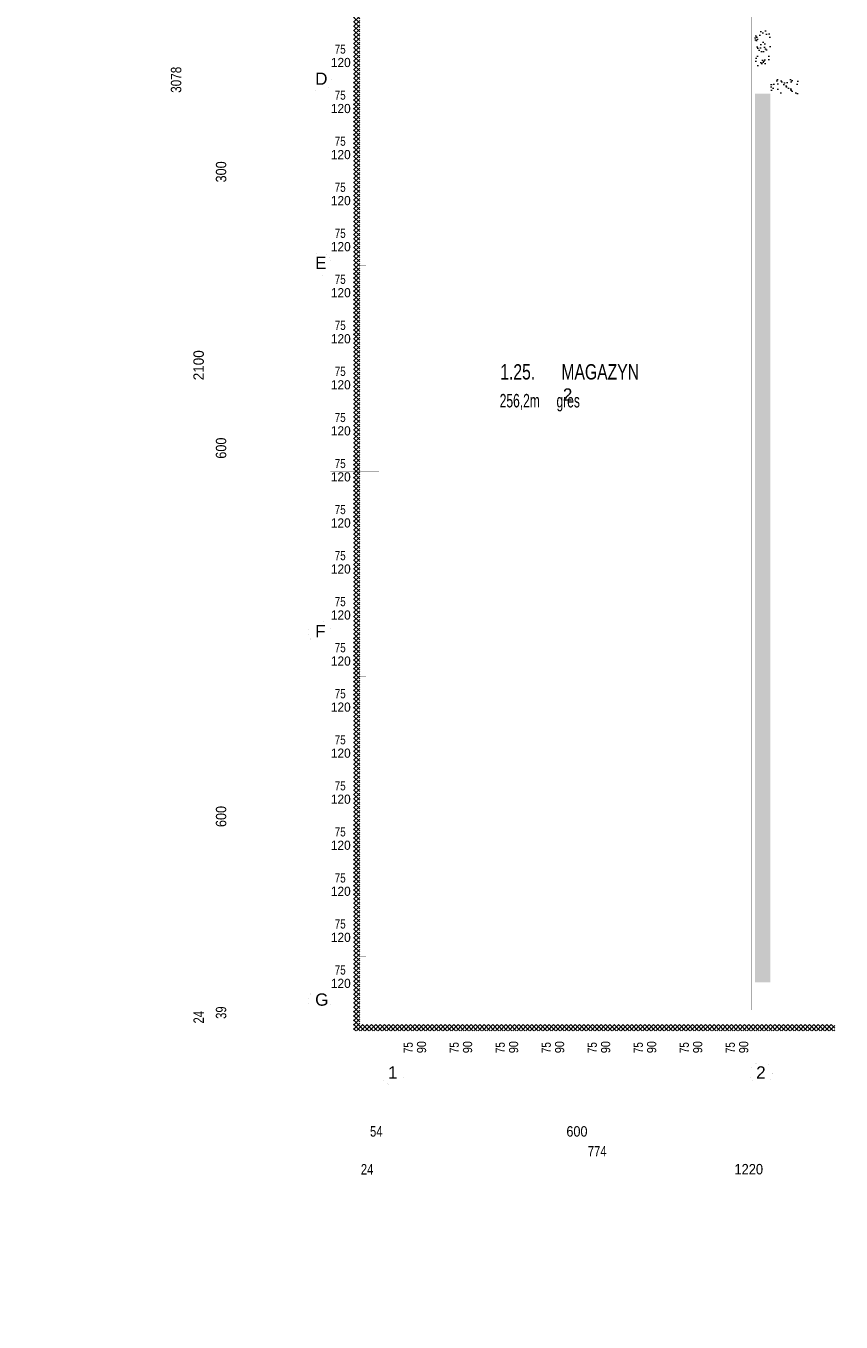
# Paper-space layout 'Layout1' of a CAD drawing. Header units: inches. Extents: x 7368 to 30263, y 5719 to 13940.
# Tile 1 of 44: x 7368 to 8696, y 9769 to 11881. Entities that reach past the tile are written whole.
import ezdxf
from ezdxf.enums import TextEntityAlignment as Align

# ---------------------------------------------------------------- set-up
doc = ezdxf.new("R2010")
doc.units = ezdxf.units.IN
doc.header["$LTSCALE"] = 2
doc.header["$MEASUREMENT"] = 0
for name, pattern in [('ACAD_ISO04W100', [30, 24, -3, 0, -3]), ('ACAD_ISO07W100', [3, 0, -3]), ('DASHED', [0.75, 0.5, -0.25]), ('DASHEDX2', [1.5, 1, -0.5]), ('HIDDEN', [9.525, 6.35, -3.175]), ('OS', [60, 30, -15, 0, -15]), ('PRZERYW', [60, 30, -30])]:
    doc.linetypes.add(name, pattern=pattern)
doc.layers.get('DEFPOINTS').update_dxf_attribs({"linetype": 'CONTINUOUS', "lineweight": 15})
for name, color, linetype, lineweight in [('A CIENKA', 7, 'CONTINUOUS', 13), ('A KRESKOWANIA', 7, 'CONTINUOUS', 5), ('A MURY ISTN', 7, 'CONTINUOUS', 15), ('A OPISY', 7, 'CONTINUOUS', 15), ('A OSIE', 7, 'ACAD_ISO04W100', 13), ('A PRZERYWANIA', 7, 'HIDDEN', 15), ('A WYMIARY', 7, 'CONTINUOUS', 9), ('ECIANA_PROJEKT', 7, 'CONTINUOUS', 15), ('WYBURZENIA', 7, 'CONTINUOUS', 9)]:
    doc.layers.add(name, color=color, linetype=linetype, lineweight=lineweight)
doc.styles.get("Standard").update_dxf_attribs({"font": 'arial.ttf'})
pattern_1 = [(37.5, (117, 107), (-0.503947, 15.41459), [0, -12.16, 0, -13.6, 0, -13]), (7.5, (117, 107), (14.158214, 22.577169), [0, -6.56, 0, -10.96, 0, -4.2]), (-32.5, (110.042, 100.042), (24.913135, 0.045272), [0, -4, 0, -14.4, 0, -18.8]), (-42.5, (110.042, 100.042), (24.049013, 7.021405), [0, -2, 0, -9.44, 0, -10.8])]
pattern_2 = [(45, (117, 107), (-3.5355339, 3.5355339), []), (135, (117, 107), (-3.5355339, -3.5355339), [])]

psp = doc.layouts.get("Layout1")

# ---------------------------------------------------------------- hatches: boundary and pattern name
at = {"layer": 'A KRESKOWANIA', "linetype": 'Continuous'}
h = psp.add_hatch(dxfattribs=at)
h.set_pattern_fill('AR-SAND_S0_1', color=254, scale=8, style=0)
h.set_pattern_definition(pattern_1)
h.paths.add_polyline_path([(8580.6, 11873.1), (8555.6, 11873.1), (8555.6, 11815.5), (8580.6, 11815.5)], flags=0)
h = psp.add_hatch(dxfattribs=at)
h.set_pattern_fill('AR-SAND_S0_1', color=254, scale=8, style=0)
h.set_pattern_definition(pattern_1)
h.paths.add_polyline_path([(8626.6, 11795.5), (8580.6, 11795.5), (8580.6, 11770.5), (8626.6, 11770.5)], flags=0)
h = psp.add_hatch(dxfattribs=at)
h.set_pattern_fill('AR-SAND_S0_1', color=254, scale=8, style=0)
h.set_pattern_definition(pattern_1)
h.paths.add_polyline_path([(8580.6, 11770.5), (8555.6, 11770.5), (8555.6, 10323), (8580.6, 10323)], flags=0)
at = {"layer": 'A OPISY', "linetype": 'Continuous'}
h = psp.add_hatch(dxfattribs=at)
h.set_pattern_fill('ANSI37_S0_4', color=2, scale=40, style=0)
h.set_pattern_definition(pattern_2)
h.paths.add_polyline_path([(7911.6, 13332), (8595.6, 13332), (8615.6, 13332), (8615.6, 13342), (7901.6, 13342), (7901.6, 11793), (7911.6, 11793), (7911.6, 12453)], flags=0)
h = psp.add_hatch(dxfattribs=at)
h.set_pattern_fill('ANSI37_S0_4', color=2, scale=40, style=0)
h.set_pattern_definition(pattern_2)
h.paths.add_polyline_path([(7911.6, 11493), (7911.6, 11793), (7901.6, 11793), (7901.6, 10244), (8685.6, 10244), (8685.6, 10254), (7911.6, 10254)], flags=0)

# ---------------------------------------------------------------- linework, layer by layer
at = {"layer": 'A CIENKA', "color": 7, "linetype": 'Continuous', "const_width": 0.018}
for points in [[(7865.6, 11793, 1), (7828.2, 11793, 1)], [(7865.6, 11493, 1), (7828.2, 11493, 1)], [(7865.6, 10893, 1), (7828.2, 10893, 1)], [(7865.6, 10293, 1), (7828.2, 10293, 1)], [(7984.3, 10174.3, 1), (7946.9, 10174.3, 1)], [(8584.3, 10174.3, 1), (8546.9, 10174.3, 1)]]:
    psp.add_lwpolyline(points, format="xyb", close=True, dxfattribs=at)
for points in [[(8128.2, 11336.6), (8547.9, 11336.6)], [(8128.2, 11246.4), (8128.2, 11336.6)], [(8128.2, 11336.6), (8261.2, 11336.6)], [(8128.2, 11291.5), (8128.2, 11336.6)], [(8261.2, 11336.6), (8261.2, 11291.5)], [(8261.2, 11336.6), (8261.2, 11246.4)], [(8547.9, 11336.6), (8547.9, 11246.4)], [(8128.2, 11291.5), (8547.9, 11291.5)], [(8261.2, 11291.5), (8128.2, 11291.5)], [(8547.9, 11246.4), (8128.2, 11246.4)], [(8685.6, 10244), (8925.6, 10243.8)]]:
    psp.add_lwpolyline(points, dxfattribs=at)
at = {"layer": 'A KRESKOWANIA', "color": 254, "linetype": 'Continuous', "const_width": 0.018}
for points in [[(7942.8, 11830.5), (7863.8, 11830.5)], [(7942.8, 11755.5), (7863.8, 11755.5)], [(7942.8, 11680.5), (7863.8, 11680.5)], [(7942.8, 11605.5), (7863.8, 11605.5)], [(7942.8, 11530.5), (7863.8, 11530.5)], [(7942.8, 11455.5), (7863.8, 11455.5)], [(7942.8, 11380.5), (7863.8, 11380.5)], [(7942.8, 11305.5), (7863.8, 11305.5)], [(7942.8, 11230.5), (7863.8, 11230.5)], [(7942.8, 11155.5), (7863.8, 11155.5)], [(7942.8, 11080.5), (7863.8, 11080.5)], [(7942.8, 11005.5), (7863.8, 11005.5)], [(7942.8, 10930.5), (7863.8, 10930.5)], [(7942.8, 10855.5), (7863.8, 10855.5)], [(7942.8, 10780.5), (7863.8, 10780.5)], [(7942.8, 10705.5), (7863.8, 10705.5)], [(7942.8, 10630.5), (7863.8, 10630.5)], [(7942.8, 10555.5), (7863.8, 10555.5)], [(7942.8, 10480.5), (7863.8, 10480.5)], [(7942.8, 10405.5), (7863.8, 10405.5)], [(7942.8, 10330.5), (7863.8, 10330.5)], [(8003.1, 10281.1), (8003.1, 10202.1)], [(8078.1, 10281.1), (8078.1, 10202.1)], [(8153.1, 10281.1), (8153.1, 10202.1)], [(8228.1, 10281.1), (8228.1, 10202.1)], [(8303.1, 10281.1), (8303.1, 10202.1)], [(8378.1, 10281.1), (8378.1, 10202.1)], [(8453.1, 10281.1), (8453.1, 10202.1)], [(8528.1, 10281.1), (8528.1, 10202.1)]]:
    psp.add_lwpolyline(points, dxfattribs=at)
at = {"layer": 'A MURY ISTN', "color": 4, "linetype": 'Continuous', "const_width": 0.018}
for points in [[(7911.6, 11493), (7911.6, 12453)], [(7935.6, 11313), (7935.6, 12378)], [(7980.6, 11815.5), (7950.6, 11815.5)], [(7950.6, 11815.5), (7950.6, 11770.5)], [(7980.6, 11770.5), (7980.6, 11815.5)], [(8580.6, 11815.5), (8550.6, 11815.5)], [(8550.6, 11815.5), (8550.6, 11770.5)], [(8580.6, 11770.5), (8580.6, 11815.5)], [(7950.6, 11770.5), (7980.6, 11770.5)], [(8550.6, 11770.5), (8580.6, 11770.5)], [(7935.6, 11508), (7935.6, 11478)], [(7980.6, 11508), (7935.6, 11508)], [(7980.6, 11478), (7980.6, 11508)], [(7911.6, 10254), (7911.6, 11493)], [(7935.6, 11478), (7980.6, 11478)], [(7935.6, 10278), (7935.6, 11313)], [(7935.6, 10908), (7935.6, 10878)], [(7980.6, 10908), (7935.6, 10908)], [(7980.6, 10878), (7980.6, 10908)], [(7935.6, 10878), (7980.6, 10878)], [(7980.6, 10323), (7950.6, 10323)], [(7950.6, 10323), (7950.6, 10278)], [(7980.6, 10278), (7980.6, 10323)], [(8580.6, 10323), (8550.6, 10323)], [(8550.6, 10323), (8550.6, 10278)], [(8580.6, 10278), (8580.6, 10323)], [(7935.6, 10278), (8685.6, 10278)], [(7950.6, 10278), (7980.6, 10278)], [(8550.6, 10278), (8580.6, 10278)], [(8685.6, 10254), (8685.6, 10278)], [(7911.6, 10254), (8685.6, 10254)]]:
    psp.add_lwpolyline(points, dxfattribs=at)
at = {"layer": 'A OSIE', "color": 1, "linetype": 'OS', "const_width": 0.018}
for points in [[(7965.6, 10193), (7965.6, 13393)], [(8565.6, 10193), (8565.6, 13393)], [(7865.6, 11793), (13525.6, 11793)], [(7865.6, 11493), (13525.6, 11493)], [(7865.6, 10893), (13525.6, 10893)], [(7865.6, 10293), (13525.6, 10293)]]:
    psp.add_lwpolyline(points, dxfattribs=at)
at = {"layer": 'A PRZERYWANIA', "color": 3, "linetype": 'PRZERYW', "const_width": 0.018}
for points in [[(7950.6, 10323), (7950.6, 13263)], [(7980.6, 10323), (7980.6, 13263)], [(8550.6, 10323), (8550.6, 13263)], [(8580.6, 10323), (8580.6, 13263)]]:
    psp.add_lwpolyline(points, dxfattribs=at)
at = {"layer": 'A PRZERYWANIA', "color": 3, "linetype": 'DASHED', "const_width": 0.018}
for points in [[(7911.6, 11945.5), (7911.6, 11865.5)], [(7916.6, 11870.5), (7916.6, 11940.5)], [(7921.6, 11865.5), (7921.6, 11945.5)], [(7921.6, 11870.5), (7911.6, 11870.5)], [(7911.6, 11870.5), (7911.6, 11790.5)], [(7921.6, 11870.5), (7911.6, 11870.5)], [(7911.6, 11870.5), (7911.6, 11865.5)], [(7911.6, 11865.5), (7911.6, 11870.5)], [(7911.6, 11870.5), (7921.6, 11870.5)], [(7911.6, 11865.5), (7921.6, 11865.5)], [(7911.6, 11865.5), (7921.6, 11865.5)], [(7921.6, 11865.5), (7911.6, 11865.5)], [(7916.6, 11795.5), (7916.6, 11865.5)], [(7921.6, 11790.5), (7921.6, 11870.5)], [(7921.6, 11865.5), (7921.6, 11870.5)], [(7921.6, 11870.5), (7921.6, 11865.5)], [(7921.6, 11795.5), (7911.6, 11795.5)], [(7911.6, 11795.5), (7911.6, 11790.5)], [(7921.6, 11795.5), (7911.6, 11795.5)], [(7911.6, 11795.5), (7911.6, 11715.5)], [(7911.6, 11790.5), (7911.6, 11795.5)], [(7911.6, 11795.5), (7921.6, 11795.5)], [(7911.6, 11790.5), (7921.6, 11790.5)], [(7911.6, 11790.5), (7921.6, 11790.5)], [(7921.6, 11790.5), (7911.6, 11790.5)], [(7916.6, 11720.5), (7916.6, 11790.5)], [(7921.6, 11790.5), (7921.6, 11795.5)], [(7921.6, 11715.5), (7921.6, 11795.5)], [(7921.6, 11795.5), (7921.6, 11790.5)], [(7921.6, 11720.5), (7911.6, 11720.5)], [(7911.6, 11720.5), (7911.6, 11715.5)], [(7921.6, 11720.5), (7911.6, 11720.5)], [(7911.6, 11720.5), (7911.6, 11640.5)], [(7911.6, 11715.5), (7911.6, 11720.5)], [(7911.6, 11720.5), (7921.6, 11720.5)], [(7921.6, 11715.5), (7921.6, 11720.5)], [(7921.6, 11640.5), (7921.6, 11720.5)], [(7921.6, 11720.5), (7921.6, 11715.5)], [(7911.6, 11715.5), (7921.6, 11715.5)], [(7911.6, 11715.5), (7921.6, 11715.5)], [(7921.6, 11715.5), (7911.6, 11715.5)], [(7916.6, 11645.5), (7916.6, 11715.5)], [(7921.6, 11645.5), (7911.6, 11645.5)], [(7911.6, 11645.5), (7911.6, 11565.5)], [(7921.6, 11645.5), (7911.6, 11645.5)], [(7911.6, 11645.5), (7911.6, 11640.5)], [(7911.6, 11640.5), (7911.6, 11645.5)], [(7911.6, 11645.5), (7921.6, 11645.5)], [(7911.6, 11640.5), (7921.6, 11640.5)], [(7911.6, 11640.5), (7921.6, 11640.5)], [(7921.6, 11640.5), (7911.6, 11640.5)], [(7916.6, 11570.5), (7916.6, 11640.5)], [(7921.6, 11565.5), (7921.6, 11645.5)], [(7921.6, 11640.5), (7921.6, 11645.5)], [(7921.6, 11645.5), (7921.6, 11640.5)], [(7921.6, 11570.5), (7911.6, 11570.5)], [(7911.6, 11570.5), (7911.6, 11490.5)], [(7921.6, 11570.5), (7911.6, 11570.5)], [(7911.6, 11570.5), (7911.6, 11565.5)], [(7911.6, 11565.5), (7911.6, 11570.5)], [(7911.6, 11570.5), (7921.6, 11570.5)], [(7921.6, 11490.5), (7921.6, 11570.5)], [(7921.6, 11565.5), (7921.6, 11570.5)], [(7921.6, 11570.5), (7921.6, 11565.5)], [(7911.6, 11565.5), (7921.6, 11565.5)], [(7911.6, 11565.5), (7921.6, 11565.5)], [(7921.6, 11565.5), (7911.6, 11565.5)], [(7916.6, 11495.5), (7916.6, 11565.5)], [(7921.6, 11495.5), (7911.6, 11495.5)], [(7911.6, 11495.5), (7911.6, 11415.5)], [(7911.6, 11490.5), (7911.6, 11495.5)], [(7911.6, 11495.5), (7921.6, 11495.5)], [(7921.6, 11495.5), (7911.6, 11495.5)], [(7911.6, 11495.5), (7911.6, 11490.5)], [(7921.6, 11490.5), (7911.6, 11490.5)], [(7911.6, 11490.5), (7921.6, 11490.5)], [(7911.6, 11490.5), (7921.6, 11490.5)], [(7916.6, 11420.5), (7916.6, 11490.5)], [(7921.6, 11415.5), (7921.6, 11495.5)], [(7921.6, 11495.5), (7921.6, 11490.5)], [(7921.6, 11490.5), (7921.6, 11495.5)], [(7921.6, 11420.5), (7911.6, 11420.5)], [(7911.6, 11420.5), (7911.6, 11340.5)], [(7921.6, 11420.5), (7911.6, 11420.5)], [(7911.6, 11420.5), (7911.6, 11415.5)], [(7911.6, 11415.5), (7911.6, 11420.5)], [(7911.6, 11420.5), (7921.6, 11420.5)], [(7911.6, 11415.5), (7921.6, 11415.5)], [(7911.6, 11415.5), (7921.6, 11415.5)], [(7921.6, 11415.5), (7911.6, 11415.5)], [(7916.6, 11345.5), (7916.6, 11415.5)], [(7921.6, 11340.5), (7921.6, 11420.5)], [(7921.6, 11415.5), (7921.6, 11420.5)], [(7921.6, 11420.5), (7921.6, 11415.5)], [(7921.6, 11345.5), (7911.6, 11345.5)], [(7911.6, 11345.5), (7911.6, 11340.5)], [(7921.6, 11345.5), (7911.6, 11345.5)], [(7911.6, 11345.5), (7911.6, 11265.5)], [(7911.6, 11340.5), (7911.6, 11345.5)], [(7911.6, 11345.5), (7921.6, 11345.5)], [(7911.6, 11340.5), (7921.6, 11340.5)], [(7911.6, 11340.5), (7921.6, 11340.5)], [(7921.6, 11340.5), (7911.6, 11340.5)], [(7916.6, 11270.5), (7916.6, 11340.5)], [(7921.6, 11340.5), (7921.6, 11345.5)], [(7921.6, 11265.5), (7921.6, 11345.5)], [(7921.6, 11345.5), (7921.6, 11340.5)], [(7921.6, 11270.5), (7911.6, 11270.5)], [(7911.6, 11270.5), (7911.6, 11190.5)], [(7921.6, 11270.5), (7911.6, 11270.5)], [(7911.6, 11270.5), (7911.6, 11265.5)], [(7911.6, 11265.5), (7911.6, 11270.5)], [(7911.6, 11270.5), (7921.6, 11270.5)], [(7911.6, 11265.5), (7921.6, 11265.5)], [(7911.6, 11265.5), (7921.6, 11265.5)], [(7921.6, 11265.5), (7911.6, 11265.5)], [(7916.6, 11195.5), (7916.6, 11265.5)], [(7921.6, 11190.5), (7921.6, 11270.5)], [(7921.6, 11265.5), (7921.6, 11270.5)], [(7921.6, 11270.5), (7921.6, 11265.5)], [(7921.6, 11195.5), (7911.6, 11195.5)], [(7911.6, 11195.5), (7911.6, 11190.5)], [(7921.6, 11195.5), (7911.6, 11195.5)], [(7911.6, 11195.5), (7911.6, 11115.5)], [(7911.6, 11190.5), (7911.6, 11195.5)], [(7911.6, 11195.5), (7921.6, 11195.5)], [(7911.6, 11190.5), (7921.6, 11190.5)], [(7911.6, 11190.5), (7921.6, 11190.5)], [(7921.6, 11190.5), (7911.6, 11190.5)], [(7916.6, 11120.5), (7916.6, 11190.5)], [(7921.6, 11190.5), (7921.6, 11195.5)], [(7921.6, 11115.5), (7921.6, 11195.5)], [(7921.6, 11195.5), (7921.6, 11190.5)], [(7921.6, 11120.5), (7911.6, 11120.5)], [(7911.6, 11120.5), (7911.6, 11115.5)], [(7921.6, 11120.5), (7911.6, 11120.5)], [(7911.6, 11120.5), (7911.6, 11040.5)], [(7911.6, 11115.5), (7911.6, 11120.5)], [(7911.6, 11120.5), (7921.6, 11120.5)], [(7911.6, 11115.5), (7921.6, 11115.5)], [(7911.6, 11115.5), (7921.6, 11115.5)], [(7921.6, 11115.5), (7911.6, 11115.5)], [(7916.6, 11045.5), (7916.6, 11115.5)], [(7921.6, 11115.5), (7921.6, 11120.5)], [(7921.6, 11040.5), (7921.6, 11120.5)], [(7921.6, 11120.5), (7921.6, 11115.5)], [(7921.6, 11045.5), (7911.6, 11045.5)], [(7911.6, 11045.5), (7911.6, 10965.5)], [(7921.6, 11045.5), (7911.6, 11045.5)], [(7911.6, 11045.5), (7911.6, 11040.5)], [(7911.6, 11040.5), (7911.6, 11045.5)], [(7911.6, 11045.5), (7921.6, 11045.5)], [(7921.6, 10965.5), (7921.6, 11045.5)], [(7921.6, 11040.5), (7921.6, 11045.5)], [(7921.6, 11045.5), (7921.6, 11040.5)], [(7911.6, 11040.5), (7921.6, 11040.5)], [(7911.6, 11040.5), (7921.6, 11040.5)], [(7921.6, 11040.5), (7911.6, 11040.5)], [(7916.6, 10970.5), (7916.6, 11040.5)], [(7921.6, 10970.5), (7911.6, 10970.5)], [(7911.6, 10970.5), (7911.6, 10890.5)], [(7921.6, 10970.5), (7911.6, 10970.5)], [(7911.6, 10970.5), (7911.6, 10965.5)], [(7911.6, 10965.5), (7911.6, 10970.5)], [(7911.6, 10970.5), (7921.6, 10970.5)], [(7911.6, 10965.5), (7921.6, 10965.5)], [(7911.6, 10965.5), (7921.6, 10965.5)], [(7921.6, 10965.5), (7911.6, 10965.5)], [(7916.6, 10895.5), (7916.6, 10965.5)], [(7921.6, 10890.5), (7921.6, 10970.5)], [(7921.6, 10965.5), (7921.6, 10970.5)], [(7921.6, 10970.5), (7921.6, 10965.5)], [(7921.6, 10895.5), (7911.6, 10895.5)], [(7911.6, 10895.5), (7911.6, 10890.5)], [(7921.6, 10895.5), (7911.6, 10895.5)], [(7911.6, 10895.5), (7911.6, 10815.5)], [(7911.6, 10890.5), (7911.6, 10895.5)], [(7911.6, 10895.5), (7921.6, 10895.5)], [(7921.6, 10890.5), (7921.6, 10895.5)], [(7921.6, 10815.5), (7921.6, 10895.5)], [(7921.6, 10895.5), (7921.6, 10890.5)], [(7911.6, 10890.5), (7921.6, 10890.5)], [(7911.6, 10890.5), (7921.6, 10890.5)], [(7921.6, 10890.5), (7911.6, 10890.5)], [(7916.6, 10820.5), (7916.6, 10890.5)], [(7921.6, 10820.5), (7911.6, 10820.5)], [(7911.6, 10820.5), (7911.6, 10740.5)], [(7921.6, 10820.5), (7911.6, 10820.5)], [(7911.6, 10820.5), (7911.6, 10815.5)], [(7911.6, 10815.5), (7911.6, 10820.5)], [(7911.6, 10820.5), (7921.6, 10820.5)], [(7911.6, 10815.5), (7921.6, 10815.5)], [(7911.6, 10815.5), (7921.6, 10815.5)], [(7921.6, 10815.5), (7911.6, 10815.5)], [(7916.6, 10745.5), (7916.6, 10815.5)], [(7921.6, 10740.5), (7921.6, 10820.5)], [(7921.6, 10815.5), (7921.6, 10820.5)], [(7921.6, 10820.5), (7921.6, 10815.5)], [(7921.6, 10745.5), (7911.6, 10745.5)], [(7911.6, 10745.5), (7911.6, 10740.5)], [(7921.6, 10745.5), (7911.6, 10745.5)], [(7911.6, 10745.5), (7911.6, 10665.5)], [(7911.6, 10740.5), (7911.6, 10745.5)], [(7911.6, 10745.5), (7921.6, 10745.5)], [(7911.6, 10740.5), (7921.6, 10740.5)], [(7911.6, 10740.5), (7921.6, 10740.5)], [(7921.6, 10740.5), (7911.6, 10740.5)], [(7916.6, 10670.5), (7916.6, 10740.5)], [(7921.6, 10740.5), (7921.6, 10745.5)], [(7921.6, 10665.5), (7921.6, 10745.5)], [(7921.6, 10745.5), (7921.6, 10740.5)], [(7921.6, 10670.5), (7911.6, 10670.5)], [(7911.6, 10670.5), (7911.6, 10590.5)], [(7921.6, 10670.5), (7911.6, 10670.5)], [(7911.6, 10670.5), (7911.6, 10665.5)], [(7911.6, 10665.5), (7911.6, 10670.5)], [(7911.6, 10670.5), (7921.6, 10670.5)], [(7911.6, 10665.5), (7921.6, 10665.5)], [(7911.6, 10665.5), (7921.6, 10665.5)], [(7921.6, 10665.5), (7911.6, 10665.5)], [(7916.6, 10595.5), (7916.6, 10665.5)], [(7921.6, 10590.5), (7921.6, 10670.5)], [(7921.6, 10665.5), (7921.6, 10670.5)], [(7921.6, 10670.5), (7921.6, 10665.5)], [(7921.6, 10595.5), (7911.6, 10595.5)], [(7911.6, 10595.5), (7911.6, 10590.5)], [(7921.6, 10595.5), (7911.6, 10595.5)], [(7911.6, 10595.5), (7911.6, 10515.5)], [(7911.6, 10590.5), (7911.6, 10595.5)], [(7911.6, 10595.5), (7921.6, 10595.5)], [(7911.6, 10590.5), (7921.6, 10590.5)], [(7911.6, 10590.5), (7921.6, 10590.5)], [(7921.6, 10590.5), (7911.6, 10590.5)], [(7916.6, 10520.5), (7916.6, 10590.5)], [(7921.6, 10590.5), (7921.6, 10595.5)], [(7921.6, 10515.5), (7921.6, 10595.5)], [(7921.6, 10595.5), (7921.6, 10590.5)], [(7921.6, 10520.5), (7911.6, 10520.5)], [(7911.6, 10520.5), (7911.6, 10515.5)], [(7921.6, 10520.5), (7911.6, 10520.5)], [(7911.6, 10520.5), (7911.6, 10440.5)], [(7911.6, 10515.5), (7911.6, 10520.5)], [(7911.6, 10520.5), (7921.6, 10520.5)], [(7911.6, 10515.5), (7921.6, 10515.5)], [(7911.6, 10515.5), (7921.6, 10515.5)], [(7921.6, 10515.5), (7911.6, 10515.5)], [(7916.6, 10445.5), (7916.6, 10515.5)], [(7921.6, 10515.5), (7921.6, 10520.5)], [(7921.6, 10440.5), (7921.6, 10520.5)], [(7921.6, 10520.5), (7921.6, 10515.5)], [(7921.6, 10445.5), (7911.6, 10445.5)], [(7911.6, 10445.5), (7911.6, 10365.5)], [(7921.6, 10445.5), (7911.6, 10445.5)], [(7911.6, 10445.5), (7911.6, 10440.5)], [(7911.6, 10440.5), (7911.6, 10445.5)], [(7911.6, 10445.5), (7921.6, 10445.5)], [(7911.6, 10440.5), (7921.6, 10440.5)], [(7911.6, 10440.5), (7921.6, 10440.5)], [(7921.6, 10440.5), (7911.6, 10440.5)], [(7916.6, 10370.5), (7916.6, 10440.5)], [(7921.6, 10365.5), (7921.6, 10445.5)], [(7921.6, 10440.5), (7921.6, 10445.5)], [(7921.6, 10445.5), (7921.6, 10440.5)], [(7921.6, 10370.5), (7911.6, 10370.5)], [(7911.6, 10370.5), (7911.6, 10290.5)], [(7921.6, 10370.5), (7911.6, 10370.5)], [(7911.6, 10370.5), (7911.6, 10365.5)], [(7911.6, 10365.5), (7911.6, 10370.5)], [(7911.6, 10370.5), (7921.6, 10370.5)], [(7921.6, 10290.5), (7921.6, 10370.5)], [(7921.6, 10365.5), (7921.6, 10370.5)], [(7921.6, 10370.5), (7921.6, 10365.5)], [(7911.6, 10365.5), (7921.6, 10365.5)], [(7911.6, 10365.5), (7921.6, 10365.5)], [(7921.6, 10365.5), (7911.6, 10365.5)], [(7916.6, 10295.5), (7916.6, 10365.5)], [(7921.6, 10295.5), (7911.6, 10295.5)], [(7911.6, 10295.5), (7911.6, 10290.5)], [(7911.6, 10290.5), (7921.6, 10290.5)], [(7911.6, 10290.5), (7921.6, 10290.5)], [(7921.6, 10290.5), (7921.6, 10295.5)], [(7963.1, 10264), (7968.1, 10264)], [(7963.1, 10254), (7963.1, 10264)], [(7963.1, 10264), (8043.1, 10264)], [(7963.1, 10254), (7963.1, 10264)], [(7968.1, 10264), (7968.1, 10254)], [(8043.1, 10264), (8038.1, 10264)], [(8038.1, 10264), (8038.1, 10254)], [(8038.1, 10264), (8043.1, 10264)], [(8038.1, 10254), (8038.1, 10264)], [(8038.1, 10264), (8118.1, 10264)], [(8038.1, 10254), (8038.1, 10264)], [(8043.1, 10254), (8043.1, 10264)], [(8043.1, 10264), (8043.1, 10254)], [(8043.1, 10264), (8043.1, 10254)], [(8118.1, 10264), (8113.1, 10264)], [(8113.1, 10264), (8113.1, 10254)], [(8113.1, 10264), (8118.1, 10264)], [(8113.1, 10254), (8113.1, 10264)], [(8113.1, 10264), (8193.1, 10264)], [(8113.1, 10254), (8113.1, 10264)], [(8118.1, 10254), (8118.1, 10264)], [(8118.1, 10264), (8118.1, 10254)], [(8118.1, 10264), (8118.1, 10254)], [(8193.1, 10264), (8188.1, 10264)], [(8188.1, 10264), (8188.1, 10254)], [(8188.1, 10264), (8193.1, 10264)], [(8188.1, 10254), (8188.1, 10264)], [(8188.1, 10264), (8268.1, 10264)], [(8188.1, 10254), (8188.1, 10264)], [(8193.1, 10254), (8193.1, 10264)], [(8193.1, 10264), (8193.1, 10254)], [(8193.1, 10264), (8193.1, 10254)], [(8268.1, 10264), (8263.1, 10264)], [(8263.1, 10264), (8263.1, 10254)], [(8263.1, 10264), (8268.1, 10264)], [(8263.1, 10254), (8263.1, 10264)], [(8263.1, 10264), (8343.1, 10264)], [(8263.1, 10254), (8263.1, 10264)], [(8268.1, 10254), (8268.1, 10264)], [(8268.1, 10264), (8268.1, 10254)], [(8268.1, 10264), (8268.1, 10254)], [(8343.1, 10264), (8338.1, 10264)], [(8338.1, 10264), (8338.1, 10254)], [(8338.1, 10264), (8343.1, 10264)], [(8338.1, 10254), (8338.1, 10264)], [(8338.1, 10264), (8418.1, 10264)], [(8338.1, 10254), (8338.1, 10264)], [(8343.1, 10254), (8343.1, 10264)], [(8343.1, 10264), (8343.1, 10254)], [(8343.1, 10264), (8343.1, 10254)], [(8418.1, 10264), (8413.1, 10264)], [(8413.1, 10264), (8413.1, 10254)], [(8413.1, 10264), (8418.1, 10264)], [(8413.1, 10254), (8413.1, 10264)], [(8413.1, 10264), (8493.1, 10264)], [(8413.1, 10254), (8413.1, 10264)], [(8418.1, 10254), (8418.1, 10264)], [(8418.1, 10264), (8418.1, 10254)], [(8418.1, 10264), (8418.1, 10254)], [(8493.1, 10264), (8488.1, 10264)], [(8488.1, 10264), (8488.1, 10254)], [(8488.1, 10264), (8493.1, 10264)], [(8488.1, 10254), (8488.1, 10264)], [(8488.1, 10264), (8568.1, 10264)], [(8488.1, 10254), (8488.1, 10264)], [(8493.1, 10254), (8493.1, 10264)], [(8493.1, 10264), (8493.1, 10254)], [(8493.1, 10264), (8493.1, 10254)], [(8568.1, 10264), (8563.1, 10264)], [(8563.1, 10264), (8563.1, 10254)], [(8568.1, 10254), (8568.1, 10264)], [(8568.1, 10264), (8568.1, 10254)], [(7968.1, 10254), (7963.1, 10254)], [(8043.1, 10254), (7963.1, 10254)], [(7968.1, 10259), (8038.1, 10259)], [(8038.1, 10254), (8043.1, 10254)], [(8043.1, 10254), (8038.1, 10254)], [(8118.1, 10254), (8038.1, 10254)], [(8043.1, 10259), (8113.1, 10259)], [(8113.1, 10254), (8118.1, 10254)], [(8118.1, 10254), (8113.1, 10254)], [(8193.1, 10254), (8113.1, 10254)], [(8118.1, 10259), (8188.1, 10259)], [(8188.1, 10254), (8193.1, 10254)], [(8193.1, 10254), (8188.1, 10254)], [(8268.1, 10254), (8188.1, 10254)], [(8193.1, 10259), (8263.1, 10259)], [(8263.1, 10254), (8268.1, 10254)], [(8268.1, 10254), (8263.1, 10254)], [(8343.1, 10254), (8263.1, 10254)], [(8268.1, 10259), (8338.1, 10259)], [(8338.1, 10254), (8343.1, 10254)], [(8343.1, 10254), (8338.1, 10254)], [(8418.1, 10254), (8338.1, 10254)], [(8343.1, 10259), (8413.1, 10259)], [(8413.1, 10254), (8418.1, 10254)], [(8418.1, 10254), (8413.1, 10254)], [(8493.1, 10254), (8413.1, 10254)], [(8418.1, 10259), (8488.1, 10259)], [(8488.1, 10254), (8493.1, 10254)], [(8493.1, 10254), (8488.1, 10254)], [(8568.1, 10254), (8488.1, 10254)], [(8493.1, 10259), (8563.1, 10259)], [(8563.1, 10254), (8568.1, 10254)]]:
    psp.add_lwpolyline(points, dxfattribs=at)
at = {"layer": 'A PRZERYWANIA', "color": 3, "linetype": 'DASHEDX2', "const_width": 0.018}
for points in [[(8925.6, 10494), (8685.6, 10494)], [(8685.6, 10494), (8685.6, 10254)], [(8685.6, 10278), (8925.6, 10278)], [(8685.6, 10254), (8925.6, 10254)]]:
    psp.add_lwpolyline(points, dxfattribs=at)
at = {"layer": 'A WYMIARY', "color": 80, "linetype": 'Continuous', "const_width": 0.018}
for points in [[(7623.4, 10260), (7623.4, 13326)], [(7660.2, 12372), (7660.2, 10284)], [(7696.7, 12087), (7696.7, 11799)], [(7696.7, 11793), (7690.7, 11799)], [(7696.7, 11793), (7690.7, 11799)], [(7696.7, 11793), (7690.7, 11793)], [(7696.7, 11793), (7690.7, 11793)], [(7696.7, 11793), (7696.7, 11799)], [(7696.7, 11793), (7696.7, 11799)], [(7696.7, 11793), (7696.7, 11787)], [(7696.7, 11793), (7702.7, 11793)], [(7696.7, 11793), (7702.7, 11787)], [(7696.7, 11793), (7696.7, 11787)], [(7696.7, 11793), (7702.7, 11793)], [(7696.7, 11793), (7702.7, 11787)], [(7696.7, 11787), (7696.7, 11499)], [(7696.7, 11493), (7690.7, 11499)], [(7696.7, 11493), (7690.7, 11499)], [(7696.7, 11493), (7690.7, 11493)], [(7696.7, 11493), (7690.7, 11493)], [(7696.7, 11493), (7696.7, 11499)], [(7696.7, 11493), (7696.7, 11499)], [(7696.7, 11493), (7696.7, 11487)], [(7696.7, 11493), (7702.7, 11493)], [(7696.7, 11493), (7702.7, 11487)], [(7696.7, 11493), (7696.7, 11487)], [(7696.7, 11493), (7702.7, 11493)], [(7696.7, 11493), (7702.7, 11487)], [(7696.7, 11487), (7696.7, 10899)], [(7696.7, 10893), (7690.7, 10899)], [(7696.7, 10893), (7690.7, 10899)], [(7696.7, 10893), (7696.7, 10899)], [(7696.7, 10893), (7696.7, 10899)], [(7696.7, 10893), (7690.7, 10893)], [(7696.7, 10893), (7690.7, 10893)], [(7696.7, 10893), (7696.7, 10887)], [(7696.7, 10893), (7702.7, 10893)], [(7696.7, 10893), (7702.7, 10887)], [(7696.7, 10893), (7696.7, 10887)], [(7696.7, 10893), (7702.7, 10893)], [(7696.7, 10893), (7702.7, 10887)], [(7696.7, 10887), (7696.7, 10299)], [(7660.2, 10278), (7654.2, 10284)], [(7660.2, 10278), (7654.2, 10284)], [(7660.2, 10284), (7660.2, 10290)], [(7660.2, 10278), (7660.2, 10284)], [(7660.2, 10278), (7660.2, 10284)], [(7696.7, 10293), (7690.7, 10299)], [(7696.7, 10293), (7690.7, 10299)], [(7696.7, 10293), (7690.7, 10293)], [(7696.7, 10293), (7690.7, 10293)], [(7696.7, 10293), (7696.7, 10299)], [(7696.7, 10293), (7696.7, 10299)], [(7696.7, 10293), (7696.7, 10287)], [(7696.7, 10293), (7702.7, 10293)], [(7696.7, 10293), (7702.7, 10287)], [(7696.7, 10293), (7696.7, 10287)], [(7696.7, 10293), (7702.7, 10293)], [(7696.7, 10293), (7702.7, 10287)], [(7696.7, 10287), (7696.7, 10260)], [(7660.2, 10278), (7654.2, 10278)], [(7660.2, 10278), (7654.2, 10278)], [(7660.2, 10278), (7660.2, 10272)], [(7660.2, 10278), (7666.2, 10278)], [(7660.2, 10278), (7666.2, 10272)], [(7660.2, 10278), (7660.2, 10254)], [(7660.2, 10278), (7660.2, 10272)], [(7660.2, 10278), (7666.2, 10278)], [(7660.2, 10278), (7666.2, 10272)], [(7623.4, 10254), (7617.4, 10260)], [(7623.4, 10254), (7617.4, 10254)], [(7623.4, 10254), (7623.4, 10260)], [(7623.4, 10254), (7623.4, 10248)], [(7623.4, 10254), (7629.4, 10254)], [(7623.4, 10254), (7629.4, 10248)], [(7660.2, 10254), (7654.2, 10260)], [(7660.2, 10254), (7654.2, 10254)], [(7660.2, 10254), (7660.2, 10260)], [(7660.2, 10254), (7660.2, 10248)], [(7660.2, 10254), (7666.2, 10254)], [(7660.2, 10254), (7666.2, 10248)], [(7660.2, 10248), (7660.2, 10242)], [(7696.7, 10254), (7690.7, 10260)], [(7696.7, 10254), (7690.7, 10254)], [(7696.7, 10254), (7696.7, 10260)], [(7696.7, 10254), (7696.7, 10248)], [(7696.7, 10254), (7702.7, 10254)], [(7696.7, 10254), (7702.7, 10248)], [(7911.6, 10069), (7911.6, 10075)], [(7911.6, 10069), (7917.6, 10075)], [(7965.6, 10069), (7965.6, 10075)], [(7965.6, 10069), (7971.6, 10075)], [(7965.6, 10069), (7965.6, 10075)], [(7965.6, 10069), (7971.6, 10075)], [(8565.6, 10069), (8565.6, 10075)], [(8565.6, 10069), (8571.6, 10075)], [(8565.6, 10069), (8565.6, 10075)], [(8565.6, 10069), (8571.6, 10075)], [(7911.6, 10069), (7905.6, 10069)], [(7911.6, 10069), (7905.6, 10063)], [(7911.6, 10069), (7917.6, 10069)], [(7911.6, 10069), (7911.6, 10063)], [(7917.6, 10069), (7959.6, 10069)], [(7965.6, 10069), (7959.6, 10069)], [(7965.6, 10069), (7959.6, 10063)], [(7965.6, 10069), (7959.6, 10069)], [(7965.6, 10069), (7959.6, 10063)], [(7965.6, 10069), (7971.6, 10069)], [(7965.6, 10069), (7965.6, 10063)], [(7965.6, 10069), (7971.6, 10069)], [(7965.6, 10069), (7965.6, 10063)], [(7971.6, 10069), (8559.6, 10069)], [(8565.6, 10069), (8559.6, 10069)], [(8565.6, 10069), (8559.6, 10063)], [(8565.6, 10069), (8559.6, 10069)], [(8565.6, 10069), (8559.6, 10063)], [(8565.6, 10069), (8571.6, 10069)], [(8565.6, 10069), (8565.6, 10063)], [(8565.6, 10069), (8571.6, 10069)], [(8565.6, 10069), (8565.6, 10063)], [(8571.6, 10069), (9159.6, 10069)], [(7911.6, 10036.7), (7905.6, 10036.7)], [(7911.6, 10036.7), (7905.6, 10030.7)], [(7911.6, 10036.7), (7911.6, 10042.7)], [(7911.6, 10036.7), (7917.6, 10042.7)], [(7911.6, 10036.7), (7917.6, 10036.7)], [(7911.6, 10036.7), (7911.6, 10030.7)], [(8679.6, 10036.7), (7917.6, 10036.7)], [(8685.6, 10036.7), (8679.6, 10036.7)], [(8685.6, 10036.7), (8679.6, 10030.7)], [(8685.6, 10036.7), (8685.6, 10042.7)], [(8685.6, 10036.7), (8691.6, 10042.7)], [(8685.6, 10036.7), (8691.6, 10036.7)], [(8685.6, 10036.7), (8685.6, 10030.7)], [(7911.6, 10007.3), (7911.6, 10013.3)], [(7911.6, 10007.3), (7917.6, 10013.3)], [(7935.6, 10007.3), (7935.6, 10013.3)], [(7935.6, 10007.3), (7941.6, 10013.3)], [(7935.6, 10007.3), (7935.6, 10013.3)], [(7935.6, 10007.3), (7941.6, 10013.3)], [(7905.6, 10007.3), (7899.6, 10007.3)], [(7911.6, 10007.3), (7905.6, 10007.3)], [(7911.6, 10007.3), (7905.6, 10001.3)], [(7935.6, 10007.3), (7911.6, 10007.3)], [(7911.6, 10007.3), (7917.6, 10007.3)], [(7911.6, 10007.3), (7911.6, 10001.3)], [(7935.6, 10007.3), (7929.6, 10007.3)], [(7935.6, 10007.3), (7929.6, 10001.3)], [(7935.6, 10007.3), (7929.6, 10007.3)], [(7935.6, 10007.3), (7929.6, 10001.3)], [(7935.6, 10007.3), (7941.6, 10007.3)], [(7935.6, 10007.3), (7935.6, 10001.3)], [(7935.6, 10007.3), (7941.6, 10007.3)], [(7935.6, 10007.3), (7935.6, 10001.3)], [(9149.6, 10007.3), (7941.6, 10007.3)], [(7941.6, 10007.3), (7947.6, 10007.3)], [(7911.6, 9974.5), (7905.6, 9974.5)], [(7911.6, 9974.5), (7905.6, 9968.5)], [(7911.6, 9974.5), (7911.6, 9980.5)], [(7911.6, 9974.5), (7917.6, 9980.5)], [(7911.6, 9974.5), (7917.6, 9974.5)], [(7911.6, 9974.5), (7911.6, 9968.5)], [(7917.6, 9974.5), (13473.6, 9974.5)]]:
    psp.add_lwpolyline(points, dxfattribs=at)
at = {"layer": 'DEFPOINTS', "color": 7, "linetype": 'Continuous', "const_width": 0.018}
for points in [[(7367.6, 13789.5), (7367.6, 9769.5)], [(7367.6, 9769.5), (14917.8, 9769.5)]]:
    psp.add_lwpolyline(points, dxfattribs=at)
at = {"layer": 'ECIANA_PROJEKT', "color": 141, "linetype": 'Continuous', "const_width": 0.018}
for points in [[(7770.6, 13403), (7770.6, 11378)], [(7901.6, 10244), (7901.6, 13342)], [(8132.2, 11332.6), (8257.2, 11332.6)], [(8132.2, 11295.5), (8132.2, 11332.6)], [(8257.2, 11332.6), (8257.2, 11295.5)], [(8257.2, 11295.5), (8132.2, 11295.5)], [(7901.6, 10244), (8685.6, 10244)], [(8685.6, 10254), (8685.6, 10244)]]:
    psp.add_lwpolyline(points, dxfattribs=at)
at = {"layer": 'WYBURZENIA', "color": 6, "linetype": 'ACAD_ISO07W100', "const_width": 0.018}
for points in [[(8555.6, 11815.5), (8555.6, 11873.1)], [(8555.6, 11873.1), (8580.6, 11873.1)], [(8580.6, 10323), (8580.6, 11873.1)], [(8580.6, 11795.5), (8626.6, 11795.5)], [(8626.6, 11770.5), (8626.6, 11795.5)], [(8555.6, 10323), (8555.6, 11770.5)], [(8580.6, 11770.5), (8626.6, 11770.5)]]:
    psp.add_lwpolyline(points, dxfattribs=at)

# ---------------------------------------------------------------- texts
at = {"layer": 'A KRESKOWANIA', "color": 254}
for s, p in [('D', (7838.9, 11784.8)), ('E', (7838.9, 11484.8)), ('F', (7838.9, 10884.8)), ('G', (7838.9, 10284.8)), ('1', (7957.6, 10166.1)), ('2', (8557.6, 10166.1))]:
    psp.add_text(s, height=20, dxfattribs=at).set_placement(p)
at = {"layer": 'A WYMIARY', "color": 80}
for s, width, p in [('75', 0.771429, (7870.8, 11835.5)), ('120', 0.925715, (7864.6, 11813.7)), ('75', 0.771429, (7870.8, 11760.5)), ('120', 0.925715, (7864.6, 11738.7)), ('75', 0.771429, (7870.8, 11685.5)), ('120', 0.925715, (7864.6, 11663.7)), ('75', 0.771429, (7870.8, 11610.5)), ('120', 0.925715, (7864.6, 11588.7)), ('75', 0.771429, (7870.8, 11535.5)), ('120', 0.925715, (7864.6, 11513.7)), ('75', 0.771429, (7870.8, 11460.5)), ('120', 0.925715, (7864.6, 11438.7)), ('75', 0.771429, (7870.8, 11385.5)), ('120', 0.925715, (7864.6, 11363.7)), ('75', 0.771429, (7870.8, 11310.5)), ('120', 0.925715, (7864.6, 11288.7)), ('75', 0.771429, (7870.8, 11235.5)), ('120', 0.925715, (7864.6, 11213.7)), ('75', 0.771429, (7870.8, 11160.5)), ('120', 0.925715, (7864.6, 11138.7)), ('75', 0.771429, (7870.8, 11085.5)), ('120', 0.925715, (7864.6, 11063.7)), ('75', 0.771429, (7870.8, 11010.5)), ('120', 0.925715, (7864.6, 10988.7)), ('75', 0.771429, (7870.8, 10935.5)), ('120', 0.925715, (7864.6, 10913.7)), ('75', 0.771429, (7870.8, 10860.5)), ('120', 0.925715, (7864.6, 10838.7)), ('75', 0.771429, (7870.8, 10785.5)), ('120', 0.925715, (7864.6, 10763.7)), ('75', 0.771429, (7870.8, 10710.5)), ('120', 0.925715, (7864.6, 10688.7)), ('75', 0.771429, (7870.8, 10635.5)), ('120', 0.925715, (7864.6, 10613.7)), ('75', 0.771429, (7870.8, 10560.5)), ('120', 0.925715, (7864.6, 10538.7)), ('75', 0.771429, (7870.8, 10485.5)), ('120', 0.925715, (7864.6, 10463.7)), ('75', 0.771429, (7870.8, 10410.5)), ('120', 0.925715, (7864.6, 10388.7)), ('75', 0.771429, (7870.8, 10335.5)), ('120', 0.925715, (7864.6, 10313.7))]:
    psp.add_text(s, height=14.96, dxfattribs=dict(at, width=width)).set_placement(p)
for s, width, p in [('3078', 0.804969, (7612.3, 11793)), ('300', 0.867857, (7685.6, 11643)), ('2100', 0.925715, (7649, 11328)), ('600', 0.867857, (7685.6, 11193)), ('600', 0.867857, (7685.6, 10593)), ('39', 0.771429, (7685.6, 10273.5)), ('24', 0.771429, (7649.2, 10266))]:
    psp.add_text(s, height=17, rotation=90, dxfattribs=dict(at, width=width)).set_placement(p, align=Align.MIDDLE_CENTER)
for s, width, p in [('75', 0.771429, (7998, 10207.5)), ('90', 0.841559, (8019.8, 10207.5)), ('75', 0.771429, (8073, 10207.5)), ('90', 0.841559, (8094.8, 10207.5)), ('75', 0.771429, (8148, 10207.5)), ('90', 0.841559, (8169.8, 10207.5)), ('75', 0.771429, (8223, 10207.5)), ('90', 0.841559, (8244.8, 10207.5)), ('75', 0.771429, (8298, 10207.5)), ('90', 0.841559, (8319.8, 10207.5)), ('75', 0.771429, (8373, 10207.5)), ('90', 0.841559, (8394.8, 10207.5)), ('75', 0.771429, (8448, 10207.5)), ('90', 0.841559, (8469.8, 10207.5)), ('75', 0.771429, (8523, 10207.5)), ('90', 0.841559, (8544.8, 10207.5))]:
    psp.add_text(s, height=14.96, rotation=90, dxfattribs=dict(at, width=width)).set_placement(p)
for s, width, p in [('54', 0.771429, (7938.6, 10080.1)), ('600', 0.867857, (8265.6, 10080.1)), ('774', 0.771429, (8298.6, 10047.7)), ('24', 0.771429, (7923.6, 10018.3)), ('1220', 0.881633, (8545.6, 10018.5))]:
    psp.add_text(s, height=17, dxfattribs=dict(at, width=width)).set_placement(p, align=Align.MIDDLE_CENTER)
at = {"layer": 'ECIANA_PROJEKT', "color": 141}
for s, height, width, p in [('1.25.      MAGAZYN', 25, 0.732945, (8140.6, 11304.8)), ('256,2m     gres', 22, 0.637874, (8139.7, 11259.3))]:
    psp.add_text(s, height=height, dxfattribs=dict(at, width=width)).set_placement(p)
psp.add_text('2', height=20, dxfattribs=at).set_placement((8242.6, 11270.3))

doc.saveas('drawing.dxf')
